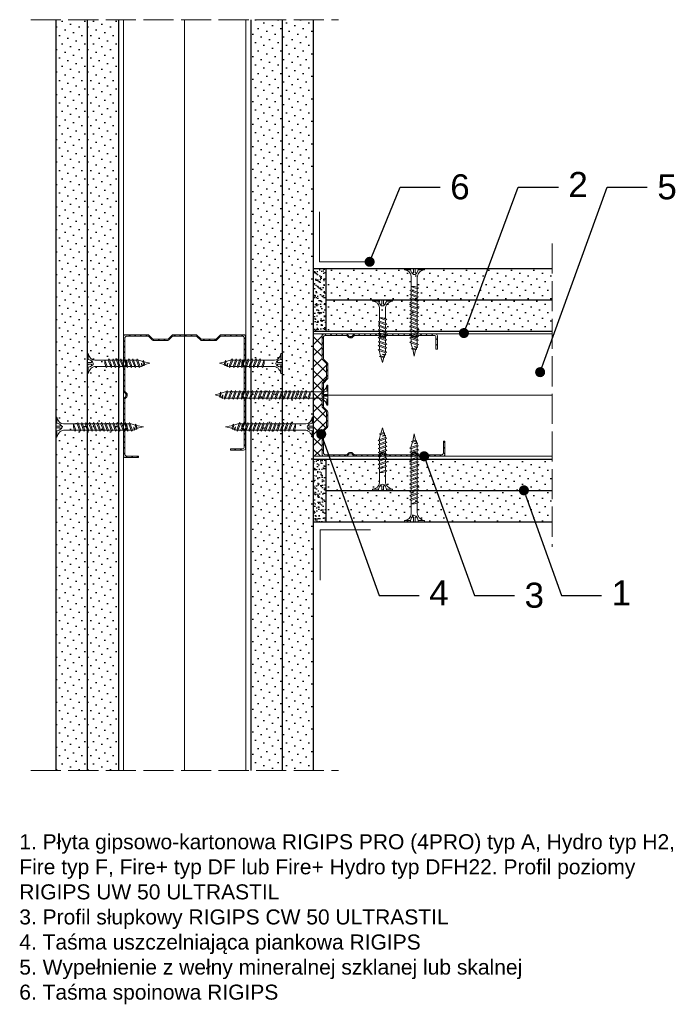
# Model space of a CAD drawing. Header units: millimetres. Extents: x 1646 to 2709, y 576 to 1691.
# Tile 1 of 6: x 1651 to 1913, y 613 to 1006. Entities that reach past the tile are written whole.
import ezdxf
from ezdxf import colors
from ezdxf.entities.mleader import LeaderData, LeaderLine
from ezdxf.math import Vec2, Vec3

# ---------------------------------------------------------------- set-up
doc = ezdxf.new("R2010")
doc.units = ezdxf.units.MM
doc.linetypes.add('ACAD_ISO02W100', pattern=[15, 12, -3])
for name, color, linetype, lineweight in [('_ISOVER WELNA', 7, 'BATTING', 9), ('_RIGIPS AKCESORIA', 7, 'Continuous', 18), ('_RIGIPS G-K', 7, 'Continuous', 25), ('_RIGIPS PROFIL', 7, 'Continuous', 18), ('KRESKOWANIE', 7, 'Continuous', 9), ('OPISY', 7, 'Continuous', 9), ('PRZERYWANA', 7, 'ACAD_ISO02W100', 9)]:
    doc.layers.add(name, color=color, linetype=linetype, lineweight=lineweight)
doc.styles.get("Standard").update_dxf_attribs({"font": 'arial.ttf'})
doc.linetypes.add('BATTING', pattern='A,0.00254,-2.54,[134,ltypeshp.shx,S=2.54,R=0,X=-2.54,Y=0],-5.08,[134,ltypeshp.shx,S=2.54,R=180,X=2.54,Y=0],-2.54', length=10.16254)
pattern_1 = [(45, (0.9, -208.5492), (-1.122532, 3.367596), [0, -3.175])]
pattern_2 = [(37.5, (0.9, -208.5492), (-0.0800016, 2.4470662), [0, -1.9304, 0, -2.159, 0, -2.06375]), (7.5, (0.9, -208.5492), (2.2476164, 3.5841255), [0, -1.0414, 0, -1.7399, 0, -0.66675]), (327.5, (-0.662, -208.5492), (3.9549619, 0.007186), [0, -0.635, 0, -2.286, 0, -2.9845]), (317.5, (-0.662, -208.5492), (3.817782, 1.1146466), [0, -0.3175, 0, -1.4986, 0, -1.7145])]

# ---------------------------------------------------------------- blocks, each defined once
blk = doc.blocks.new('TN 25')
at = {"layer": '_RIGIPS AKCESORIA'}
for p, q in [((0, -0.84), (0, 7.16)), ((0, 7.16), (0.46, 7.16)), ((0.46, 4.78), (0, 4.78)), ((0.46, 7.16), (0.46, 4.78)), ((1.77, 3.5), (1.77, 4.2)), ((3.02, 4.46), (8.47, 4.46)), ((7.12, 4.46), (7.12, 3.18)), ((8.03, 2.01), (7.12, 4.46)), ((8.47, 4.46), (8.79, 5)), ((9.61, 1.51), (8.47, 4.46)), ((8.79, 5), (9.93, 2.01)), ((9, 4.46), (10.1, 4.46)), ((10.1, 4.46), (10.41, 5)), ((11.23, 1.51), (10.1, 4.46)), ((10.41, 5), (11.56, 2.01)), ((10.62, 4.46), (11.67, 4.46)), ((11.67, 4.46), (11.99, 5)), ((12.81, 1.51), (11.67, 4.46)), ((11.99, 5), (13.14, 2.01)), ((12.2, 4.46), (13.21, 4.46)), ((13.21, 4.46), (13.52, 5)), ((14.34, 1.51), (13.21, 4.46)), ((13.52, 5), (14.67, 2.01)), ((13.73, 4.46), (14.8, 4.46)), ((14.8, 4.46), (15.12, 5)), ((15.94, 1.51), (14.8, 4.46)), ((15.12, 5), (16.26, 2.01)), ((15.33, 4.46), (16.42, 4.46)), ((16.42, 4.46), (16.73, 5)), ((17.55, 1.51), (16.42, 4.46)), ((16.73, 5), (17.88, 2.01)), ((16.94, 4.46), (17.99, 4.46)), ((17.99, 4.46), (18.31, 5)), ((19.13, 1.51), (17.99, 4.46)), ((18.31, 5), (19.45, 2.01)), ((18.52, 4.46), (19.68, 4.46)), ((19.68, 4.46), (20, 5)), ((20.82, 1.51), (19.68, 4.46)), ((20, 5), (21.14, 2.01)), ((20.21, 4.46), (20.7, 4.46)), ((20.7, 4.46), (22.28, 3.98)), ((22.28, 3.98), (22.56, 4.37)), ((22.7, 2.36), (22.28, 3.98)), ((22.56, 4.37), (23.03, 2.71)), ((0, 3.5), (1.77, 3.5)), ((0, 2.83), (1.77, 2.83)), ((0.46, 1.64), (0, 1.64)), ((0.46, -0.84), (0.46, 1.64)), ((1.77, 2.83), (1.77, 2.18)), ((7.49, 2.01), (3.55, 2.01)), ((7.12, 3.18), (7.65, 1.53)), ((7.65, 1.53), (8.03, 2.01)), ((9.41, 2.01), (8.03, 2.01)), ((9.93, 2.01), (9.61, 1.51)), ((11.04, 2.01), (9.93, 2.01)), ((11.56, 2.01), (11.23, 1.51)), ((12.61, 2.01), (11.56, 2.01)), ((13.14, 2.01), (12.81, 1.51)), ((14.15, 2.01), (13.14, 2.01)), ((14.67, 2.01), (14.34, 1.51)), ((15.74, 2.01), (14.67, 2.01)), ((16.26, 2.01), (15.94, 1.51)), ((17.36, 2.01), (16.26, 2.01)), ((17.88, 2.01), (17.55, 1.51)), ((18.93, 2.01), (17.88, 2.01)), ((19.45, 2.01), (19.13, 1.51)), ((19.45, 2.01), (20.62, 2.01)), ((21.14, 2.01), (20.82, 1.51)), ((21.14, 2.01), (21.81, 2.12)), ((21.85, 1.83), (21.67, 3.28)), ((21.67, 3.28), (22.14, 2.4)), ((22.14, 2.4), (21.85, 1.83)), ((22.7, 2.36), (22.14, 2.4)), ((23.03, 2.71), (22.7, 2.36)), ((22.71, 3.85), (25, 3.24)), ((25, 3.24), (23.03, 2.71)), ((0, -0.84), (0.46, -0.84))]:
    blk.add_line(p, q, dxfattribs=at)
for centre, major_axis, ratio, start_param, end_param in [((3.09, 7.67), (0.17, 3.2), 0.826134, 1.773653, 3.180586), ((-0.04, 0.9), (0, 3.93), 0.848176, -0.720942, -0.151112), ((3.37, -1.57), (0.28, 3.57), 0.832181, 0.035984, 1.430787), ((-2.73, 15.91), (0, 14.76), 0.848176, 3.399396, 3.475072), ((0.59, 4.62), (0, 2.81), 0.848176, 3.475072, 3.862535), ((1.66, 3.18), (0, 0.895), 0.848176, -1.552777, -0.720942), ((1.66, 3.18), (0, 0.895), 0.848176, 3.862535, 4.730408)]:
    blk.add_ellipse(centre, major_axis=major_axis, ratio=ratio, start_param=start_param, end_param=end_param, dxfattribs=at)
blk = doc.blocks.new('CW 50 ULTRASTIL')
h = blk.add_hatch()
h.set_pattern_fill('ANSI31', color=256, scale=0.5, style=0)
h.paths.add_polyline_path([(28.56, 40.65, -0.198912), (28.71, 41), (30.21, 42.51, 0.198912), (30.36, 42.86), (30.36, 48.45, 0.198912), (30.21, 48.8), (28.71, 50.31, -0.198912), (28.56, 50.66), (28.56, 59.85, -0.198912), (28.71, 60.2), (30.21, 61.71, 0.198912), (30.36, 62.06), (30.36, 67.65, 0.198912), (30.21, 68), (28.71, 69.51, -0.198912), (28.56, 69.86), (28.56, 78.31, -0.414214), (29.36, 79.11), (37.68, 79.11, -0.198912), (38.04, 78.96), (38.74, 78.25, 0.198912), (39.1, 78.11), (39.68, 78.11, 0.198912), (40.04, 78.25), (40.74, 78.96, -0.198912), (41.1, 79.11), (50.38, 79.11, -0.198912), (50.74, 78.96), (51.44, 78.25, 0.198912), (51.8, 78.11), (52.38, 78.11, 0.198912), (52.74, 78.25), (53.44, 78.96, -0.198912), (53.8, 79.11), (63.08, 79.11, -0.198912), (63.44, 78.96), (64.14, 78.25, 0.198912), (64.5, 78.11), (65.08, 78.11, 0.198912), (65.44, 78.25), (66.14, 78.96, -0.198912), (66.5, 79.11), (75.66, 79.11, -0.414214), (76.46, 78.31), (76.46, 73.66), (77.01, 73.66), (77.01, 78.86, 0.414214), (76.21, 79.66), (66.5, 79.66, 0.198912), (66.14, 79.51), (65.44, 78.8, -0.198912), (65.08, 78.66), (64.5, 78.66, -0.198912), (64.14, 78.8), (63.44, 79.51, 0.198912), (63.08, 79.66), (53.8, 79.66, 0.198912), (53.44, 79.51), (52.74, 78.8, -0.198912), (52.38, 78.66), (51.8, 78.66, -0.198912), (51.44, 78.8), (50.74, 79.51, 0.198912), (50.38, 79.66), (41.1, 79.66, 0.198912), (40.74, 79.51), (40.04, 78.8, -0.198912), (39.68, 78.66), (39.1, 78.66, -0.198912), (38.74, 78.8), (38.04, 79.51, 0.198912), (37.68, 79.66), (28.81, 79.66, 0.414214), (28.01, 78.86), (28.01, 69.86, 0.198912), (28.16, 69.51), (29.66, 68, -0.198912), (29.81, 67.65), (29.81, 62.06, -0.198912), (29.66, 61.71), (28.16, 60.2, 0.198912), (28.01, 59.85), (28.01, 50.66, 0.198912), (28.16, 50.31), (29.66, 48.8, -0.198912), (29.81, 48.45), (29.81, 42.86, -0.198912), (29.66, 42.51), (28.16, 41, 0.198912), (28.01, 40.65), (28.01, 31.66, 0.414214), (28.81, 30.86), (37.68, 30.86, 0.198912), (38.04, 31), (38.74, 31.71, -0.198912), (39.1, 31.86), (39.68, 31.86, -0.198912), (40.04, 31.71), (40.74, 31, 0.198912), (41.1, 30.86), (50.38, 30.86, 0.198912), (50.74, 31), (51.44, 31.71, -0.198912), (51.8, 31.86), (52.38, 31.86, -0.198912), (52.74, 31.71), (53.44, 31, 0.198912), (53.8, 30.86), (63.08, 30.86, 0.198912), (63.44, 31), (64.14, 31.71, -0.198912), (64.5, 31.86), (65.08, 31.86, -0.198912), (65.44, 31.71), (66.14, 31, 0.198912), (66.5, 30.86), (73.21, 30.86, 0.414214), (74.01, 31.66), (74.01, 36.86), (73.46, 36.86), (73.46, 32.21, -0.414214), (72.66, 31.41), (66.5, 31.41, -0.198912), (66.14, 31.55), (65.44, 32.26, 0.198912), (65.08, 32.41), (64.5, 32.41, 0.198912), (64.14, 32.26), (63.44, 31.55, -0.198912), (63.08, 31.41), (53.8, 31.41, -0.198912), (53.44, 31.55), (52.74, 32.26, 0.198912), (52.38, 32.41), (51.8, 32.41, 0.198912), (51.44, 32.26), (50.74, 31.55, -0.198912), (50.38, 31.41), (41.1, 31.41, -0.198912), (40.74, 31.55), (40.04, 32.26, 0.198912), (39.68, 32.41), (39.1, 32.41, 0.198912), (38.74, 32.26), (38.04, 31.55, -0.198912), (37.68, 31.41), (29.36, 31.41, -0.414214), (28.56, 32.21)])
at = {"layer": '_RIGIPS PROFIL'}
for p, q in [((28.01, 78.86), (28.01, 69.86)), ((37.68, 79.66), (28.81, 79.66)), ((37.68, 79.11), (29.36, 79.11)), ((38.04, 79.51), (38.74, 78.8)), ((38.04, 78.96), (38.74, 78.25)), ((39.68, 78.66), (39.1, 78.66)), ((40.74, 79.51), (40.04, 78.8)), ((40.74, 78.96), (40.04, 78.25)), ((50.38, 79.66), (41.1, 79.66)), ((50.38, 79.11), (41.1, 79.11)), ((50.74, 79.51), (51.44, 78.8)), ((50.74, 78.96), (51.44, 78.25)), ((52.38, 78.66), (51.8, 78.66)), ((53.44, 79.51), (52.74, 78.8)), ((53.44, 78.96), (52.74, 78.25)), ((53.8, 79.66), (63.08, 79.66)), ((53.8, 79.11), (63.08, 79.11)), ((63.44, 79.51), (64.14, 78.8)), ((63.44, 78.96), (64.14, 78.25)), ((65.08, 78.66), (64.5, 78.66)), ((66.14, 79.51), (65.44, 78.8)), ((66.14, 78.96), (65.44, 78.25)), ((76.21, 79.66), (66.5, 79.66)), ((75.66, 79.11), (66.5, 79.11)), ((77.01, 73.66), (77.01, 78.86)), ((28.56, 78.31), (28.56, 69.86)), ((39.68, 78.11), (39.1, 78.11)), ((52.38, 78.11), (51.8, 78.11)), ((65.08, 78.11), (64.5, 78.11)), ((76.46, 73.66), (76.46, 78.31)), ((76.46, 73.66), (77.01, 73.66)), ((29.66, 68), (28.16, 69.51)), ((30.21, 68), (28.71, 69.51)), ((29.81, 67.65), (29.81, 62.06)), ((30.36, 67.65), (30.36, 62.06)), ((28.01, 59.85), (28.01, 50.66)), ((29.66, 61.71), (28.16, 60.2)), ((28.56, 59.85), (28.56, 50.66)), ((30.21, 61.71), (28.71, 60.2)), ((29.66, 48.8), (28.16, 50.31)), ((30.21, 48.8), (28.71, 50.31)), ((29.81, 42.86), (29.81, 48.45)), ((30.36, 42.86), (30.36, 48.45)), ((28.01, 31.66), (28.01, 40.65)), ((29.66, 42.51), (28.16, 41)), ((28.56, 32.21), (28.56, 40.65)), ((30.21, 42.51), (28.71, 41)), ((73.46, 36.86), (73.46, 32.21)), ((73.46, 36.86), (74.01, 36.86)), ((74.01, 36.86), (74.01, 31.66)), ((38.04, 31.55), (38.74, 32.26)), ((38.04, 31), (38.74, 31.71)), ((39.68, 32.41), (39.1, 32.41)), ((39.68, 31.86), (39.1, 31.86)), ((40.74, 31.55), (40.04, 32.26)), ((40.74, 31), (40.04, 31.71)), ((50.74, 31.55), (51.44, 32.26)), ((50.74, 31), (51.44, 31.71)), ((52.38, 32.41), (51.8, 32.41)), ((52.38, 31.86), (51.8, 31.86)), ((53.44, 31.55), (52.74, 32.26)), ((53.44, 31), (52.74, 31.71)), ((63.44, 31.55), (64.14, 32.26)), ((63.44, 31), (64.14, 31.71)), ((65.08, 32.41), (64.5, 32.41)), ((65.08, 31.86), (64.5, 31.86)), ((66.14, 31.55), (65.44, 32.26)), ((66.14, 31), (65.44, 31.71)), ((37.68, 30.86), (28.81, 30.86)), ((37.68, 31.41), (29.36, 31.41)), ((50.38, 31.41), (41.1, 31.41)), ((50.38, 30.86), (41.1, 30.86)), ((53.8, 31.41), (63.08, 31.41)), ((53.8, 30.86), (63.08, 30.86)), ((72.66, 31.41), (66.5, 31.41)), ((73.21, 30.86), (66.5, 30.86))]:
    blk.add_line(p, q, dxfattribs=at)
for centre, radius, start, end in [((28.81, 78.86), 0.8, 90, 180), ((29.36, 78.31), 0.8, 90, 180), ((37.68, 79.16), 0.5, 45, 90), ((37.68, 78.61), 0.5, 45, 90), ((39.1, 79.16), 0.5, 225, 270), ((39.68, 79.16), 0.5, 270, 315), ((41.1, 79.16), 0.5, 90, 135), ((41.1, 78.61), 0.5, 90, 135), ((50.38, 79.16), 0.5, 45, 90), ((50.38, 78.61), 0.5, 45, 90), ((51.8, 79.16), 0.5, 225, 270), ((52.38, 79.16), 0.5, 270, 315), ((53.8, 79.16), 0.5, 90, 135), ((53.8, 78.61), 0.5, 90, 135), ((63.08, 79.16), 0.5, 45, 90), ((63.08, 78.61), 0.5, 45, 90), ((64.5, 79.16), 0.5, 225, 270), ((65.08, 79.16), 0.5, 270, 315), ((66.5, 79.16), 0.5, 90, 135), ((66.5, 78.61), 0.5, 90, 135), ((75.66, 78.31), 0.8, 0, 90), ((76.21, 78.86), 0.8, 0, 90), ((39.1, 78.61), 0.5, 225, 270), ((39.68, 78.61), 0.5, 270, 315), ((51.8, 78.61), 0.5, 225, 270), ((52.38, 78.61), 0.5, 270, 315), ((64.5, 78.61), 0.5, 225, 270), ((65.08, 78.61), 0.5, 270, 315), ((28.51, 69.86), 0.5, 180, 225), ((29.06, 69.86), 0.5, 180, 225), ((29.31, 67.65), 0.5, 0, 45), ((29.86, 67.65), 0.5, 0, 45), ((28.51, 59.85), 0.5, 135, 180), ((29.06, 59.85), 0.5, 135, 180), ((29.31, 62.06), 0.5, 315, 0), ((29.86, 62.06), 0.5, 315, 0), ((28.51, 50.66), 0.5, 180, 225), ((29.06, 50.66), 0.5, 180, 225), ((29.31, 48.45), 0.5, 0, 45), ((29.86, 48.45), 0.5, 0, 45), ((28.51, 40.65), 0.5, 135, 180), ((29.06, 40.65), 0.5, 135, 180), ((29.31, 42.86), 0.5, 315, 0), ((29.86, 42.86), 0.5, 315, 0), ((28.81, 31.66), 0.8, 180, 270), ((29.36, 32.21), 0.8, 180, 270), ((37.68, 31.91), 0.5, 270, 315), ((39.1, 31.91), 0.5, 90, 135), ((39.1, 31.36), 0.5, 90, 135), ((39.68, 31.91), 0.5, 45, 90), ((39.68, 31.36), 0.5, 45, 90), ((41.1, 31.91), 0.5, 225, 270), ((50.38, 31.91), 0.5, 270, 315), ((51.8, 31.91), 0.5, 90, 135), ((51.8, 31.36), 0.5, 90, 135), ((52.38, 31.91), 0.5, 45, 90), ((52.38, 31.36), 0.5, 45, 90), ((53.8, 31.91), 0.5, 225, 270), ((63.08, 31.91), 0.5, 270, 315), ((64.5, 31.91), 0.5, 90, 135), ((64.5, 31.36), 0.5, 90, 135), ((65.08, 31.91), 0.5, 45, 90), ((65.08, 31.36), 0.5, 45, 90), ((66.5, 31.91), 0.5, 225, 270), ((72.66, 32.21), 0.8, 270, 0), ((73.21, 31.66), 0.8, 270, 0), ((37.68, 31.36), 0.5, 270, 315), ((41.1, 31.36), 0.5, 225, 270), ((50.38, 31.36), 0.5, 270, 315), ((53.8, 31.36), 0.5, 225, 270), ((63.08, 31.36), 0.5, 270, 315), ((66.5, 31.36), 0.5, 225, 270)]:
    blk.add_arc(centre, radius, start, end, dxfattribs=at)
blk = doc.blocks.new('TN 35')
at = {"layer": '_RIGIPS AKCESORIA'}
for p, q in [((0, -0.84), (0, 7.16)), ((0, 7.16), (0.46, 7.16)), ((0.46, 4.78), (0, 4.78)), ((0.46, 7.16), (0.46, 4.78)), ((1.77, 3.5), (1.77, 4.2)), ((3.02, 4.46), (8.47, 4.46)), ((7.12, 4.46), (7.12, 3.18)), ((8.03, 2.01), (7.12, 4.46)), ((8.47, 4.46), (8.79, 5)), ((9.61, 1.51), (8.47, 4.46)), ((8.79, 5), (9.93, 2.01)), ((9, 4.46), (10.1, 4.46)), ((10.1, 4.46), (10.41, 5)), ((11.23, 1.51), (10.1, 4.46)), ((10.41, 5), (11.56, 2.01)), ((10.62, 4.46), (11.67, 4.46)), ((11.67, 4.46), (11.99, 5)), ((12.81, 1.51), (11.67, 4.46)), ((11.99, 5), (13.14, 2.01)), ((12.2, 4.46), (13.21, 4.46)), ((13.21, 4.46), (13.52, 5)), ((14.34, 1.51), (13.21, 4.46)), ((13.52, 5), (14.67, 2.01)), ((13.73, 4.46), (14.8, 4.46)), ((14.8, 4.46), (15.12, 5)), ((15.94, 1.51), (14.8, 4.46)), ((15.12, 5), (16.26, 2.01)), ((15.33, 4.46), (16.42, 4.46)), ((16.42, 4.46), (16.73, 5)), ((17.55, 1.51), (16.42, 4.46)), ((16.73, 5), (17.88, 2.01)), ((16.94, 4.46), (17.99, 4.46)), ((17.99, 4.46), (18.31, 5)), ((19.13, 1.51), (17.99, 4.46)), ((18.31, 5), (19.45, 2.01)), ((18.52, 4.46), (19.57, 4.46)), ((19.57, 4.46), (19.88, 5)), ((20.7, 1.51), (19.57, 4.46)), ((19.88, 5), (21.03, 2.01)), ((20.09, 4.46), (21.14, 4.46)), ((21.14, 4.46), (21.46, 5)), ((22.28, 1.51), (21.14, 4.46)), ((21.46, 5), (22.6, 2.01)), ((21.67, 4.46), (22.72, 4.46)), ((22.72, 4.46), (23.03, 5)), ((23.85, 1.51), (22.72, 4.46)), ((23.03, 5), (24.18, 2.01)), ((23.24, 4.46), (24.29, 4.46)), ((24.29, 4.46), (24.61, 5)), ((25.43, 1.51), (24.29, 4.46)), ((24.61, 5), (25.75, 2.01)), ((24.81, 4.46), (25.87, 4.46)), ((25.87, 4.46), (26.18, 5)), ((27, 1.51), (25.87, 4.46)), ((26.18, 5), (27.33, 2.01)), ((26.39, 4.46), (27.44, 4.46)), ((27.44, 4.46), (27.76, 5)), ((28.58, 1.51), (27.44, 4.46)), ((27.76, 5), (28.9, 2.01)), ((27.96, 4.46), (29.13, 4.46)), ((29.13, 4.46), (29.45, 5)), ((30.27, 1.51), (29.13, 4.46)), ((29.45, 5), (30.59, 2.01)), ((29.65, 4.46), (30.15, 4.46)), ((30.15, 4.46), (31.73, 3.98)), ((31.73, 3.98), (32.01, 4.37)), ((32.15, 2.36), (31.73, 3.98)), ((32.01, 4.37), (32.48, 2.71)), ((0, 3.5), (1.77, 3.5)), ((0, 2.83), (1.77, 2.83)), ((0.46, 1.64), (0, 1.64)), ((0.46, -0.84), (0.46, 1.64)), ((1.77, 2.83), (1.77, 2.18)), ((7.49, 2.01), (3.55, 2.01)), ((7.12, 3.18), (7.65, 1.53)), ((7.65, 1.53), (8.03, 2.01)), ((9.41, 2.01), (8.03, 2.01)), ((9.93, 2.01), (9.61, 1.51)), ((11.04, 2.01), (9.93, 2.01)), ((11.56, 2.01), (11.23, 1.51)), ((12.61, 2.01), (11.56, 2.01)), ((13.14, 2.01), (12.81, 1.51)), ((14.15, 2.01), (13.14, 2.01)), ((14.67, 2.01), (14.34, 1.51)), ((15.74, 2.01), (14.67, 2.01)), ((16.26, 2.01), (15.94, 1.51)), ((17.36, 2.01), (16.26, 2.01)), ((17.88, 2.01), (17.55, 1.51)), ((18.93, 2.01), (17.84, 2.01)), ((19.45, 2.01), (19.13, 1.51)), ((20.51, 2.01), (19.41, 2.01)), ((21.03, 2.01), (20.7, 1.51)), ((22.08, 2.01), (20.99, 2.01)), ((22.6, 2.01), (22.28, 1.51)), ((23.66, 2.01), (22.56, 2.01)), ((24.18, 2.01), (23.85, 1.51)), ((25.23, 2.01), (24.14, 2.01)), ((25.75, 2.01), (25.43, 1.51)), ((26.81, 2.01), (25.71, 2.01)), ((27.33, 2.01), (27, 1.51)), ((28.38, 2.01), (27.33, 2.01)), ((28.9, 2.01), (28.58, 1.51)), ((28.9, 2.01), (30.07, 2.01)), ((30.59, 2.01), (30.27, 1.51)), ((30.59, 2.01), (31.26, 2.12)), ((31.3, 1.83), (31.12, 3.28)), ((31.12, 3.28), (31.59, 2.4)), ((31.59, 2.4), (31.3, 1.83)), ((32.15, 2.36), (31.59, 2.4)), ((32.48, 2.71), (32.15, 2.36)), ((32.16, 3.85), (35, 3.24)), ((35, 3.24), (32.48, 2.71)), ((0, -0.84), (0.46, -0.84))]:
    blk.add_line(p, q, dxfattribs=at)
for centre, major_axis, ratio, start_param, end_param in [((3.09, 7.67), (0.17, 3.2), 0.826134, 1.773653, 3.180586), ((-0.04, 0.9), (0, 3.93), 0.848176, -0.720942, -0.151112), ((3.37, -1.57), (0.28, 3.57), 0.832181, 0.035984, 1.430787), ((-2.73, 15.91), (0, 14.76), 0.848176, 3.399396, 3.475072), ((0.59, 4.62), (0, 2.81), 0.848176, 3.475072, 3.862535), ((1.66, 3.18), (0, 0.895), 0.848176, -1.552777, -0.720942), ((1.66, 3.18), (0, 0.895), 0.848176, 3.862535, 4.730408)]:
    blk.add_ellipse(centre, major_axis=major_axis, ratio=ratio, start_param=start_param, end_param=end_param, dxfattribs=at)
blk = doc.blocks.new('TN 45')
at = {"layer": '_RIGIPS AKCESORIA'}
for p, q in [((0, -0.84), (0, 7.16)), ((0, 7.16), (0.46, 7.16)), ((0.46, 4.78), (0, 4.78)), ((0.46, 7.16), (0.46, 4.78)), ((1.77, 3.5), (1.77, 4.2)), ((3.02, 4.46), (8.47, 4.46)), ((7.12, 4.46), (7.12, 3.18)), ((8.03, 2.01), (7.12, 4.46)), ((8.47, 4.46), (8.79, 5)), ((9.61, 1.51), (8.47, 4.46)), ((8.79, 5), (9.93, 2.01)), ((9, 4.46), (10.1, 4.46)), ((10.1, 4.46), (10.41, 5)), ((11.23, 1.51), (10.1, 4.46)), ((10.41, 5), (11.56, 2.01)), ((10.62, 4.46), (11.67, 4.46)), ((11.67, 4.46), (11.99, 5)), ((12.81, 1.51), (11.67, 4.46)), ((11.99, 5), (13.14, 2.01)), ((12.2, 4.46), (13.21, 4.46)), ((13.21, 4.46), (13.52, 5)), ((14.34, 1.51), (13.21, 4.46)), ((13.52, 5), (14.67, 2.01)), ((13.73, 4.46), (14.8, 4.46)), ((14.8, 4.46), (15.12, 5)), ((15.94, 1.51), (14.8, 4.46)), ((15.12, 5), (16.26, 2.01)), ((15.33, 4.46), (16.42, 4.46)), ((16.42, 4.46), (16.73, 5)), ((17.55, 1.51), (16.42, 4.46)), ((16.73, 5), (17.88, 2.01)), ((16.94, 4.46), (17.99, 4.46)), ((17.99, 4.46), (18.31, 5)), ((19.13, 1.51), (17.99, 4.46)), ((18.31, 5), (19.45, 2.01)), ((18.52, 4.46), (19.68, 4.46)), ((19.68, 4.46), (20, 5)), ((20.82, 1.51), (19.68, 4.46)), ((20, 5), (21.14, 2.01)), ((20.21, 4.46), (21.37, 4.46)), ((21.37, 4.46), (21.69, 5)), ((22.51, 1.51), (21.37, 4.46)), ((21.69, 5), (22.83, 2.01)), ((21.9, 4.46), (23.06, 4.46)), ((23.06, 4.46), (23.38, 5)), ((24.2, 1.51), (23.06, 4.46)), ((23.38, 5), (24.52, 2.01)), ((23.59, 4.46), (24.75, 4.46)), ((24.75, 4.46), (25.07, 5)), ((25.89, 1.51), (24.75, 4.46)), ((25.07, 5), (26.21, 2.01)), ((25.28, 4.46), (26.44, 4.46)), ((26.44, 4.46), (26.76, 5)), ((27.58, 1.51), (26.44, 4.46)), ((26.76, 5), (27.9, 2.01)), ((26.96, 4.46), (28.13, 4.46)), ((28.13, 4.46), (28.45, 5)), ((29.27, 1.51), (28.13, 4.46)), ((28.45, 5), (29.59, 2.01)), ((28.65, 4.46), (29.82, 4.46)), ((29.82, 4.46), (30.14, 5)), ((30.96, 1.51), (29.82, 4.46)), ((30.14, 5), (31.28, 2.01)), ((30.34, 4.46), (31.51, 4.46)), ((31.51, 4.46), (31.83, 5)), ((32.65, 1.51), (31.51, 4.46)), ((31.83, 5), (32.97, 2.01)), ((32.03, 4.46), (33.2, 4.46)), ((33.2, 4.46), (33.52, 5)), ((34.34, 1.51), (33.2, 4.46)), ((33.52, 5), (34.66, 2.01)), ((33.72, 4.46), (34.89, 4.46)), ((34.89, 4.46), (35.21, 5)), ((36.03, 1.51), (34.89, 4.46)), ((35.21, 5), (36.35, 2.01)), ((35.41, 4.46), (36.58, 4.46)), ((36.58, 4.46), (36.9, 5)), ((37.72, 1.51), (36.58, 4.46)), ((36.9, 5), (38.04, 2.01)), ((37.1, 4.46), (38.27, 4.46)), ((38.27, 4.46), (38.59, 5)), ((39.41, 1.51), (38.27, 4.46)), ((38.59, 5), (39.73, 2.01)), ((38.79, 4.46), (39.96, 4.46)), ((39.96, 4.46), (40.28, 5)), ((41.1, 1.51), (39.96, 4.46)), ((40.28, 5), (41.42, 2.01)), ((40.48, 4.46), (40.98, 4.46)), ((40.98, 4.46), (42.56, 3.98)), ((42.56, 3.98), (42.84, 4.37)), ((42.98, 2.36), (42.56, 3.98)), ((42.84, 4.37), (43.31, 2.71)), ((0, 3.5), (1.77, 3.5)), ((0, 2.83), (1.77, 2.83)), ((0.46, 1.64), (0, 1.64)), ((0.46, -0.84), (0.46, 1.64)), ((1.77, 2.83), (1.77, 2.18)), ((7.49, 2.01), (3.55, 2.01)), ((7.12, 3.18), (7.65, 1.53)), ((7.65, 1.53), (8.03, 2.01)), ((9.41, 2.01), (8.03, 2.01)), ((9.93, 2.01), (9.61, 1.51)), ((11.04, 2.01), (9.93, 2.01)), ((11.56, 2.01), (11.23, 1.51)), ((12.61, 2.01), (11.56, 2.01)), ((13.14, 2.01), (12.81, 1.51)), ((14.15, 2.01), (13.14, 2.01)), ((14.67, 2.01), (14.34, 1.51)), ((15.74, 2.01), (14.67, 2.01)), ((16.26, 2.01), (15.94, 1.51)), ((17.36, 2.01), (16.26, 2.01)), ((17.88, 2.01), (17.55, 1.51)), ((18.93, 2.01), (17.88, 2.01)), ((19.45, 2.01), (19.13, 1.51)), ((19.45, 2.01), (20.62, 2.01)), ((20.62, 2.01), (19.57, 2.01)), ((21.14, 2.01), (20.82, 1.51)), ((21.14, 2.01), (22.31, 2.01)), ((22.31, 2.01), (21.26, 2.01)), ((22.83, 2.01), (22.51, 1.51)), ((22.83, 2.01), (24, 2.01)), ((24, 2.01), (22.95, 2.01)), ((24.52, 2.01), (24.2, 1.51)), ((24.52, 2.01), (25.69, 2.01)), ((25.69, 2.01), (24.64, 2.01)), ((26.21, 2.01), (25.89, 1.51)), ((26.21, 2.01), (27.38, 2.01)), ((27.38, 2.01), (26.33, 2.01)), ((27.9, 2.01), (27.58, 1.51)), ((27.9, 2.01), (29.07, 2.01)), ((29.07, 2.01), (28.02, 2.01)), ((29.59, 2.01), (29.27, 1.51)), ((29.59, 2.01), (30.76, 2.01)), ((30.76, 2.01), (29.71, 2.01)), ((31.28, 2.01), (30.96, 1.51)), ((31.28, 2.01), (32.45, 2.01)), ((32.45, 2.01), (31.4, 2.01)), ((32.97, 2.01), (32.65, 1.51)), ((32.97, 2.01), (34.14, 2.01)), ((34.14, 2.01), (33.09, 2.01)), ((34.66, 2.01), (34.34, 1.51)), ((34.66, 2.01), (35.83, 2.01)), ((35.83, 2.01), (34.78, 2.01)), ((36.35, 2.01), (36.03, 1.51)), ((36.35, 2.01), (37.52, 2.01)), ((37.52, 2.01), (36.47, 2.01)), ((38.04, 2.01), (37.72, 1.51)), ((38.04, 2.01), (39.21, 2.01)), ((39.21, 2.01), (38.16, 2.01)), ((39.73, 2.01), (39.41, 1.51)), ((39.73, 2.01), (40.9, 2.01)), ((41.42, 2.01), (41.1, 1.51)), ((41.42, 2.01), (42.09, 2.12)), ((42.13, 1.83), (41.95, 3.28)), ((41.95, 3.28), (42.42, 2.4)), ((42.42, 2.4), (42.13, 1.83)), ((42.98, 2.36), (42.42, 2.4)), ((43.31, 2.71), (42.98, 2.36)), ((42.99, 3.85), (45, 3.24)), ((45, 3.24), (43.31, 2.71)), ((0, -0.84), (0.46, -0.84))]:
    blk.add_line(p, q, dxfattribs=at)
for centre, major_axis, ratio, start_param, end_param in [((3.09, 7.67), (0.17, 3.2), 0.826134, 1.773653, 3.180586), ((-0.04, 0.9), (0, 3.93), 0.848176, -0.720942, -0.151112), ((3.37, -1.57), (0.28, 3.57), 0.832181, 0.035984, 1.430787), ((-2.73, 15.91), (0, 14.76), 0.848176, 3.399396, 3.475072), ((0.59, 4.62), (0, 2.81), 0.848176, 3.475072, 3.862535), ((1.66, 3.18), (0, 0.895), 0.848176, -1.552777, -0.720942), ((1.66, 3.18), (0, 0.895), 0.848176, 3.862535, 4.730408)]:
    blk.add_ellipse(centre, major_axis=major_axis, ratio=ratio, start_param=start_param, end_param=end_param, dxfattribs=at)
blk = doc.blocks.new('_Dot')
at = {"color": 0, "linetype": 'ByBlock', "lineweight": -2}
blk.add_line((-0.5, 0), (-1, 0), dxfattribs=at)
at = {"color": 0, "linetype": 'ByBlock', "const_width": 0.5}
blk.add_lwpolyline([(-0.25, 0, 1), (0.25, 0, 1)], format="xyb", close=True, dxfattribs=at)

msp = doc.modelspace()

# ---------------------------------------------------------------- hatches: boundary and pattern name
at = {"layer": '_RIGIPS G-K'}
h = msp.add_hatch(dxfattribs=at)
h.set_pattern_fill('DOTS', color=256, scale=2, angle=45, style=0)
h.set_pattern_definition([(45, (-13.4, -685.029), (-1.122532, 3.367596), [0, -3.175])])
h.paths.add_polyline_path([(1678.1, 1006.14), (1665.6, 1006.14), (1665.6, 706.53), (1678.1, 706.53)])
h = msp.add_hatch(dxfattribs=at)
h.set_pattern_fill('DOTS', color=256, scale=2, angle=45, style=0)
h.set_pattern_definition([(45, (-0.9, -685.029), (-1.122532, 3.367596), [0, -3.175])])
h.paths.add_polyline_path([(1690.6, 1006.14), (1678.1, 1006.14), (1678.1, 706.53), (1690.6, 706.53)])
h = msp.add_hatch(dxfattribs=at)
h.set_pattern_fill('DOTS', color=256, scale=2, angle=45, style=0)
h.set_pattern_definition(pattern_1)
h.paths.add_polyline_path([(1755.9, 1006.14), (1743.4, 1006.14), (1743.4, 706.53), (1755.9, 706.53)])
h = msp.add_hatch(dxfattribs=at)
h.set_pattern_fill('DOTS', color=256, scale=2, angle=45, style=0)
h.set_pattern_definition(pattern_1)
h.paths.add_polyline_path([(1768.4, 1006.14), (1755.9, 1006.14), (1755.9, 706.53), (1768.4, 706.53)])
h = msp.add_hatch(dxfattribs=at)
h.set_pattern_fill('AR-SAND', color=256, scale=0.05, style=0)
h.set_pattern_definition(pattern_2)
h.paths.add_polyline_path([(1773.4, 906.83), (1768.4, 906.83), (1768.4, 881.83), (1773.4, 881.83)])
h = msp.add_hatch(dxfattribs=at)
h.set_pattern_fill('DOTS', color=256, scale=2, angle=45, style=0)
h.set_pattern_definition(pattern_1)
h.paths.add_polyline_path([(1863.7, 906.83), (1773.4, 906.83), (1773.4, 894.33), (1863.7, 894.33)])
h = msp.add_hatch(dxfattribs=at)
h.set_pattern_fill('DOTS', color=256, scale=2, angle=45, style=0)
h.set_pattern_definition(pattern_1)
h.paths.add_polyline_path([(1863.7, 894.33), (1773.4, 894.33), (1773.4, 881.83), (1863.7, 881.83)])
h = msp.add_hatch(dxfattribs=at)
h.set_pattern_fill('AR-SAND', color=256, scale=0.05, style=0)
h.set_pattern_definition(pattern_2)
h.paths.add_polyline_path([(1773.4, 830.83), (1768.4, 830.83), (1768.4, 805.83), (1773.4, 805.83)])
h = msp.add_hatch(dxfattribs=at)
h.set_pattern_fill('DOTS', color=256, scale=2, angle=45, style=0)
h.set_pattern_definition(pattern_1)
h.paths.add_polyline_path([(1863.7, 830.83), (1773.4, 830.83), (1773.4, 818.33), (1863.7, 818.33)])
h = msp.add_hatch(dxfattribs=at)
h.set_pattern_fill('DOTS', color=256, scale=2, angle=45, style=0)
h.set_pattern_definition(pattern_1)
h.paths.add_polyline_path([(1863.7, 818.33), (1773.4, 818.33), (1773.4, 805.83), (1863.7, 805.83)])
at = {"layer": 'KRESKOWANIE'}
h = msp.add_hatch(dxfattribs=at)
h.set_pattern_fill('ANSI37', color=256, style=0)
h.set_pattern_definition([(45, (0.9, -208.5492), (-2.245064, 2.245064), []), (135, (0.9, -208.5492), (-2.245064, -2.245064), [])])
h.paths.add_polyline_path([(1773.7, 868.73, 0.198912), (1773.55, 869.08), (1772.04, 870.59, -0.198912), (1771.9, 870.94), (1771.9, 879.93, -0.414214), (1772.7, 880.73), (1768.4, 880.73), (1768.4, 831.93), (1772.7, 831.93, -0.414214), (1771.9, 832.73), (1771.9, 841.73, -0.198912), (1772.04, 842.08), (1773.55, 843.59, 0.198912), (1773.7, 843.94), (1773.7, 849.53, 0.198912), (1773.55, 849.88), (1772.04, 851.39, -0.198912), (1771.9, 851.74), (1771.9, 860.93, -0.198912), (1772.04, 861.28), (1773.55, 862.79, 0.198912), (1773.7, 863.14)])

# ---------------------------------------------------------------- linework, layer by layer
at = {"layer": '_ISOVER WELNA', "ltscale": 2.4}
for p, q in [((1717, 1006.14), (1717, 706.53)), ((1863.7, 856.33), (1772.45, 856.33))]:
    msp.add_line(p, q, dxfattribs=at)
at = {"layer": '_RIGIPS AKCESORIA'}
for points in [[(1770.88, 929.52), (1770.88, 909.52), (1790.88, 909.52)], [(1771.18, 782.55), (1771.18, 802.55), (1791.18, 802.55)]]:
    msp.add_lwpolyline(points, dxfattribs=at)
at = {"layer": '_RIGIPS G-K'}
for p, q in [((1665.6, 1006.14), (1665.6, 706.53)), ((1678.1, 1006.14), (1678.1, 706.53)), ((1690.6, 1006.14), (1690.6, 706.53)), ((1743.4, 1006.14), (1743.4, 706.53)), ((1755.9, 1006.14), (1755.9, 706.53)), ((1768.4, 1006.14), (1768.4, 706.53)), ((1768.4, 906.83), (1863.7, 906.83)), ((1773.4, 906.83), (1773.4, 881.83)), ((1773.4, 894.33), (1863.7, 894.33)), ((1768.4, 881.83), (1863.7, 881.83)), ((1768.4, 830.83), (1863.7, 830.83)), ((1773.4, 830.83), (1773.4, 805.83)), ((1773.4, 818.33), (1863.7, 818.33)), ((1768.4, 805.83), (1863.7, 805.83))]:
    msp.add_line(p, q, dxfattribs=at)
at = {"layer": '_RIGIPS PROFIL'}
for p, q in [((1692.6, 1006.14), (1692.6, 706.53)), ((1741.4, 1006.14), (1741.4, 706.53)), ((1772.7, 880.73), (1863.7, 880.73)), ((1772.7, 831.93), (1863.7, 831.93))]:
    msp.add_line(p, q, dxfattribs=at)
at = {"layer": 'KRESKOWANIE'}
for p, q in [((1772.7, 880.73), (1768.4, 880.73)), ((1772.7, 831.93), (1768.4, 831.93))]:
    msp.add_line(p, q, dxfattribs=at)
at = {"layer": 'PRZERYWANA'}
for p, q in [((1655.6, 1006.14), (1778.4, 1006.14)), ((1655.6, 1006.14), (1753.4, 1006.14)), ((1863.7, 916.83), (1863.7, 795.83)), ((1655.6, 706.53), (1778.4, 706.53))]:
    msp.add_line(p, q, dxfattribs=at)

# ---------------------------------------------------------------- block references
at = {"xscale": -1}
msp.add_blockref('TN 45', (1774.22, 853.14), dxfattribs=at)
at = {"layer": '_RIGIPS AKCESORIA', "xscale": -1, "rotation": 90}
for name, p in [('TN 35', (1811.92, 906.83)), ('TN 25', (1799.22, 894.33))]:
    msp.add_blockref(name, p, dxfattribs=at)
at = {"layer": '_RIGIPS AKCESORIA'}
for name, p in [('TN 25', (1678.1, 865.79)), ('TN 35', (1665.6, 840.39))]:
    msp.add_blockref(name, p, dxfattribs=at)
at = {"layer": '_RIGIPS AKCESORIA', "xscale": -1}
for name, p in [('TN 25', (1755.9, 865.79)), ('TN 35', (1768.4, 840.39))]:
    msp.add_blockref(name, p, dxfattribs=at)
at = {"layer": '_RIGIPS AKCESORIA', "rotation": 90}
for name, p in [('TN 25', (1799.22, 818.33)), ('TN 35', (1811.92, 805.83))]:
    msp.add_blockref(name, p, dxfattribs=at)
at = {"layer": '_RIGIPS PROFIL', "xscale": -1}
for p, rotation in [((1772.25, 908.42), 90), ((1743.89, 911.59), 180)]:
    msp.add_blockref('CW 50 ULTRASTIL', p, dxfattribs=dict(at, rotation=rotation))

# ---------------------------------------------------------------- texts
at = {"insert": (1651.02, 681.11), "char_height": 6, "width": 261.9182, "attachment_point": 1}
msp.add_mtext('1. Płyta gipsowo-kartonowa RIGIPS PRO (4PRO) typ A, Hydro typ H2, Fire typ F, Fire+ typ DF lub Fire+ Hydro typ DFH22. Profil poziomy RIGIPS UW 50 ULTRASTIL\\P3. Profil słupkowy RIGIPS CW 50 ULTRASTIL\\P4. Taśma uszczelniająca piankowa RIGIPS\\P5. Wypełnienie z wełny mineralnej szklanej lub skalnej\\P6. Taśma spoinowa RIGIPS', dxfattribs=at)

# ---------------------------------------------------------------- leaders
at = {"layer": 'OPISY'}
ml = msp.add_multileader_mtext('Standard', dxfattribs=at)
ml.set_content('6', color=256)
ml.set_leader_properties()
ml.set_arrow_properties(name='DOT')
ml.build(insert=Vec2(0, 0))
ctx = ml.context
ctx.base_point, ctx.char_height, ctx.landing_gap_size, ctx.plane_origin = Vec3(1819.05, 939.37), 10, 4, Vec3(1626.46, 1083.03)
notes = []
notes.append((ctx, [(0, (1, 1, 0), (1803.05, 939.37), (1, 0), 16, [(0, [(1790.88, 909.52)], 0, [])])]))
ctx.mtext.insert, ctx.mtext.flow_direction = Vec3(1823.05, 944.46), 5
ml = msp.add_multileader_mtext('Standard', dxfattribs=at)
ml.set_content('2', color=256)
ml.set_leader_properties()
ml.set_arrow_properties(name='DOT')
ml.build(insert=Vec2(0, 0))
ctx = ml.context
ctx.base_point, ctx.char_height, ctx.landing_gap_size, ctx.plane_origin = Vec3(1866.21, 939.37), 10, 4, Vec3(1673.62, 1083.03)
notes.append((ctx, [(0, (1, 1, 0), (1850.21, 939.37), (1, 0), 16, [(0, [(1828.5, 881.09)], 0, [])])]))
ctx.mtext.insert, ctx.mtext.flow_direction = Vec3(1870.21, 945.37), 5
ml = msp.add_multileader_mtext('Standard', dxfattribs=at)
ml.set_content('5', color=256)
ml.set_leader_properties()
ml.set_arrow_properties(name='DOT')
ml.build(insert=Vec2(0, 0))
ctx = ml.context
ctx.base_point, ctx.char_height, ctx.landing_gap_size, ctx.plane_origin = Vec3(1901.72, 939.37), 10, 4, Vec3(1709.13, 1083.03)
notes.append((ctx, [(0, (1, 1, 0), (1885.72, 939.37), (1, 0), 16, [(0, [(1858.94, 865.49)], 0, [])])]))
ctx.mtext.insert, ctx.mtext.flow_direction = Vec3(1905.72, 944.46), 5
ml = msp.add_multileader_mtext('Standard', dxfattribs=at)
ml.set_content('4', color=256)
ml.set_leader_properties()
ml.set_arrow_properties(name='DOT')
ml.build(insert=Vec2(0, 0))
ctx = ml.context
ctx.base_point, ctx.char_height, ctx.landing_gap_size, ctx.plane_origin = Vec3(1810.65, 776.4), 10, 4, Vec3(1618.06, 632.74)
notes.append((ctx, [(0, (1, 1, 0), (1794.65, 776.4), (1, 0), 16, [(0, [(1771.55, 840.75)], 0, [])])]))
ctx.mtext.insert, ctx.mtext.flow_direction = Vec3(1814.65, 782.4), 5
ml = msp.add_multileader_mtext('Standard', dxfattribs=at)
ml.set_content('3', color=256)
ml.set_leader_properties()
ml.set_arrow_properties(name='DOT')
ml.build(insert=Vec2(0, 0))
ctx = ml.context
ctx.base_point, ctx.char_height, ctx.landing_gap_size, ctx.plane_origin = Vec3(1848.72, 776.4), 10, 4, Vec3(1656.13, 632.74)
notes.append((ctx, [(0, (1, 1, 0), (1832.72, 776.4), (1, 0), 16, [(0, [(1812.63, 831.93)], 0, [])])]))
ctx.mtext.insert, ctx.mtext.flow_direction = Vec3(1852.72, 781.49), 5
ml = msp.add_multileader_mtext('Standard', dxfattribs=at)
ml.set_content('1', color=256)
ml.set_leader_properties()
ml.set_arrow_properties(name='DOT')
ml.build(insert=Vec2(0, 0))
ctx = ml.context
ctx.base_point, ctx.char_height, ctx.landing_gap_size, ctx.plane_origin = Vec3(1883.49, 776.4), 10, 4, Vec3(1690.9, 632.74)
notes.append((ctx, [(0, (1, 1, 0), (1867.49, 776.4), (1, 0), 16, [(0, [(1852.47, 818.33)], 0, [])])]))
ctx.mtext.insert, ctx.mtext.flow_direction = Vec3(1887.49, 782.4), 5
for ctx, leaders in notes:
    for number, flags, end, landing, length, lines in leaders:
        leader = LeaderData()
        leader.index, (leader.has_last_leader_line, leader.has_dogleg_vector, leader.attachment_direction) = number, flags
        leader.last_leader_point, leader.dogleg_vector, leader.dogleg_length = Vec3(end), Vec3(landing), length
        for number, points, colour, breaks in lines:
            line = LeaderLine()
            line.index, line.vertices, line.color, line.breaks = number, Vec3.list(points), colors.encode_raw_color(colour), breaks
            leader.lines.append(line)
        ctx.leaders.append(leader)

doc.saveas('drawing.dxf')
